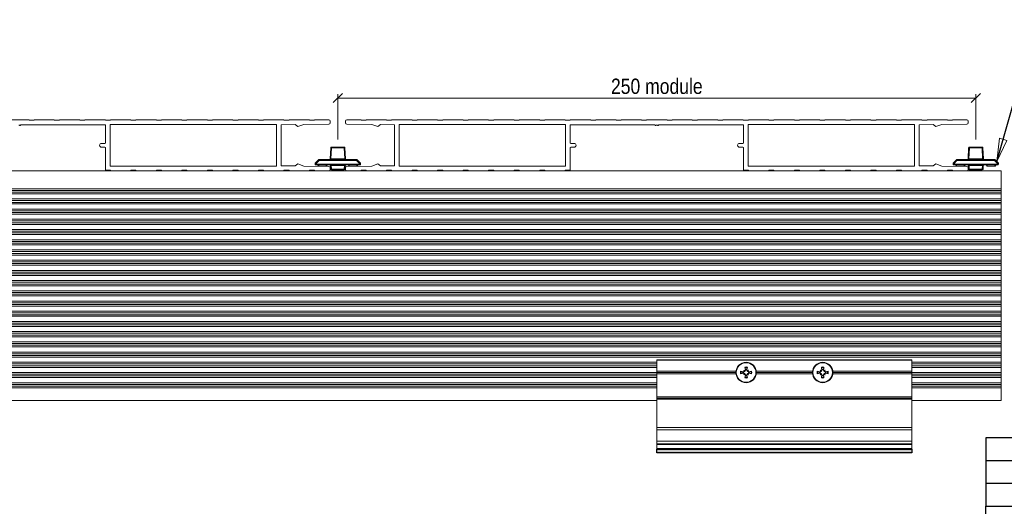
# Model space of a CAD drawing. Header units: millimetres. Extents: x 15 to 3247, y -45 to 876.
# Tile 9 of 13: x 731 to 1117, y 241 to 432. Entities that reach past the tile are written whole.
import ezdxf
from ezdxf.enums import TextEntityAlignment as Align

# ---------------------------------------------------------------- set-up
doc = ezdxf.new("R2010")
doc.units = ezdxf.units.MM
doc.header["$LTSCALE"] = 3
doc.layers.get('0').update_dxf_attribs({"lineweight": 18, "true_color": 0x2a2a2a})
for name, color, linetype, lineweight in [('Dimension (ISO)', 7, 'Continuous', 5), ('Sketch Geometry (ISO)', 7, 'Continuous', 25), ('Symbol (ISO)', 7, 'Continuous', 25), ('Title (ISO)', 7, 'Continuous', 25), ('Visible (ISO)', 7, 'Continuous', 13), ('Visible Narrow (ISO)', 7, 'Continuous', 5)]:
    doc.layers.add(name, color=color, linetype=linetype, lineweight=lineweight)
doc.layers.add('Hatch (ISO)', color=7, linetype='Continuous', lineweight=13, true_color=0x400080)
doc.styles.add('_Text_Narrow_Small', font='ARIALN.TTF')
doc.styles.get("Standard").update_dxf_attribs({"font": 'tahoma.ttf'})
doc.dimstyles.new('_Dim-20', dxfattribs={"dimscale": 3, "dimtxt": 2, "dimasz": 1.2, "dimexe": 0.5, "dimexo": 1, "dimgap": 0.5, "dimtad": 1, "dimdec": 1, "dimrnd": 1e-08, "dimdsep": 46, "dimtxsty": '_Text_Narrow_Small', "dimblk": 'OBLIQUE', "dimcen": 0.09, "dimclrd": 256, "dimclre": 256, "dimclrt": 256, "dimadec": 1, "dimazin": 0, "dimtfac": 10, "dimtdec": 0, "dimtmove": 0, "dimatfit": 3, "dimldrblk": 'Filled-1', "dimfxl": 1, "dimtolj": 1, "dimlwd": 0, "dimlwe": 0, "dimarcsym": 0})
doc.dimstyles.new('_Dim-20$7', dxfattribs={"dimscale": 3, "dimtxt": 2, "dimasz": 3, "dimexe": 0.5, "dimexo": 1, "dimgap": 0.5, "dimtad": 1, "dimdec": 1, "dimrnd": 1e-08, "dimdsep": 46, "dimtxsty": '_Text_Narrow_Small', "dimblk": 'OBLIQUE', "dimcen": 0.09, "dimclrd": 256, "dimclre": 256, "dimclrt": 256, "dimadec": 1, "dimazin": 0, "dimtfac": 10, "dimtdec": 0, "dimtmove": 0, "dimatfit": 3, "dimldrblk": 'Filled-1', "dimfxl": 1, "dimtolj": 1, "dimlwd": -1, "dimlwe": 0, "dimarcsym": 0})

# ---------------------------------------------------------------- blocks, each defined once
blk = doc.blocks.new('Title Blocks MyDek-Drg_Title')
at = {"layer": 'Title (ISO)'}
for p, q in [((370, 5), (370, 80.5)), ((370, 80.5), (415, 80.5))]:
    blk.add_line(p, q, dxfattribs=at)
at = {"layer": 'Title (ISO)', "lineweight": 30, "flags": 104}
for tag, height, p in [('Proj', 2.49, (370.31, 69.85)), ('Location', 2.49, (370.31, 57.35)), ('DESCRIPTION', 2.5, (370.31, 44.85))]:
    blk.add_attdef(tag, text='', height=height, dxfattribs=at).set_placement(p, align=Align.MIDDLE_LEFT)
for tag, p in [('Initial_View_Scale', (414.41, 16.63)), ('Rev', (413.98, 8.58))]:
    blk.add_attdef(tag, text='', height=2.5, dxfattribs=at).set_placement(p, align=Align.TOP_RIGHT)
for tag, height, p in [('Chk', 2.49, (392.01, 16.63)), ('DRG_NO', 2.5, (380.87, 8.66))]:
    blk.add_attdef(tag, text='', height=height, dxfattribs=at).set_placement(p, align=Align.TOP_CENTER)
blk = doc.blocks.new('_Oblique')
at = {"color": 0, "linetype": 'ByBlock', "lineweight": -2}
blk.add_line((-0.5, -0.5), (0.5, 0.5), dxfattribs=at)
blk = doc.blocks.new('Filled-1')
at = {"color": 0}
for p, q in [((0, 0), (-1, 0.167)), ((-1, 0.167), (-1, -0.167)), ((-1, 0), (0, 0)), ((-1, -0.167), (0, 0))]:
    blk.add_line(p, q, dxfattribs=at)
at = {"color": 0, "flags": 128}
blk.add_lwpolyline([(-1, -0.167), (0, 0), (-1, 0.167), (-1, -0.167)], dxfattribs=at)
at = {"color": 0}
blk.add_solid([(-1, -0.167), (0, 0), (-1, 0.167), (-1, -0.167)], dxfattribs=at)
blk = doc.blocks.new('*D36')
at = {"layer": 'Defpoints', "color": 0, "transparency": 16777216}
for p in [(1106, 401.41), (856, 382.21), (1106, 382.21)]:
    blk.add_point(p, dxfattribs=at)
at = {"layer": 'Dimension (ISO)', "lineweight": 0, "transparency": 16777216}
for p, q in [((856, 385.21), (856, 402.91)), ((856, 401.41), (1106, 401.41)), ((1106, 385.21), (1106, 402.91))]:
    blk.add_line(p, q, dxfattribs=at)
at = {"layer": 'Dimension (ISO)', "lineweight": 0, "transparency": 16777216, "xscale": 3.600000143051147, "yscale": 3.600000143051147, "zscale": 3.600000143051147, "rotation": 180}
blk.add_blockref('_Oblique', (856, 401.41), dxfattribs=at)
at = {"layer": 'Dimension (ISO)', "lineweight": 0, "transparency": 16777216, "xscale": 3.600000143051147, "yscale": 3.600000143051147, "zscale": 3.600000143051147}
blk.add_blockref('_Oblique', (1106, 401.41), dxfattribs=at)
at = {"layer": 'Dimension (ISO)', "lineweight": 5, "transparency": 16777216, "insert": (981, 405.97), "char_height": 6, "attachment_point": 5, "style": '_Text_Narrow_Small'}
blk.add_mtext('\\A1;\\fArial Narrow|b0|i0;\\H6.0000;250 module', dxfattribs=at)
blk = doc.blocks.new('Tb_Revision')
at = {"layer": 'Sketch Geometry (ISO)'}
for p, q in [((0, 0), (0, 3)), ((0, 3), (45, 3))]:
    blk.add_line(p, q, dxfattribs=at)
at = {"layer": 'Symbol (ISO)', "lineweight": 30, "flags": 104}
for tag, p in [('Issued_for_Information', (31.55, 2.63)), ('0', (2.92, 2.63)), ('00/00/0000', (11.89, 2.63))]:
    blk.add_attdef(tag, text='', height=2, dxfattribs=at).set_placement(p, align=Align.TOP_CENTER)

msp = doc.modelspace()

# ---------------------------------------------------------------- hatches: boundary and pattern name
at = {"layer": 'Hatch (ISO)'}
msp.add_hatch(color=256, dxfattribs=at).paths.add_polyline_path([(980.999, 263.908), (980.999, 262.408), (1080.999, 262.408), (1080.999, 263.908)])

# ---------------------------------------------------------------- linework, layer by layer
at = {"layer": 'Sketch Geometry (ISO)'}
for p, q in [((980.999, 263.908), (1080.999, 263.908)), ((980.999, 262.408), (980.999, 263.908)), ((1080.999, 262.408), (980.999, 262.408)), ((1080.999, 263.908), (1080.999, 262.408))]:
    msp.add_line(p, q, dxfattribs=at)
at = {"layer": 'Visible (ISO)'}
for p, q in [((734.999, 392.908), (726.999, 392.908)), ((730.999, 390.92), (731.338, 390.708)), ((731.699, 390.908), (764.999, 390.908)), ((734.999, 392.708), (734.999, 392.908)), ((736.999, 392.708), (734.999, 392.708)), ((736.999, 392.908), (736.999, 392.708)), ((744.899, 392.908), (736.999, 392.908)), ((744.899, 392.708), (744.899, 392.908)), ((746.899, 392.708), (744.899, 392.708)), ((746.899, 392.908), (746.899, 392.708)), ((754.899, 392.908), (746.899, 392.908)), ((754.899, 392.708), (754.899, 392.908)), ((756.899, 392.708), (754.899, 392.708)), ((756.899, 392.908), (756.899, 392.708)), ((764.899, 392.908), (756.899, 392.908)), ((764.899, 392.708), (764.899, 392.908)), ((766.899, 392.708), (764.899, 392.708)), ((764.999, 390.908), (764.999, 383.908)), ((766.799, 374.708), (766.799, 391.108)), ((766.799, 391.108), (831.999, 391.108)), ((766.899, 392.908), (766.899, 392.708)), ((774.899, 392.908), (766.899, 392.908)), ((774.899, 392.708), (774.899, 392.908)), ((776.899, 392.708), (774.899, 392.708)), ((776.899, 392.908), (776.899, 392.708)), ((784.899, 392.908), (776.899, 392.908)), ((784.899, 392.708), (784.899, 392.908)), ((786.899, 392.708), (784.899, 392.708)), ((786.899, 392.908), (786.899, 392.708)), ((794.899, 392.908), (786.899, 392.908)), ((794.899, 392.708), (794.899, 392.908)), ((796.899, 392.708), (794.899, 392.708)), ((796.899, 392.908), (796.899, 392.708)), ((804.899, 392.908), (796.899, 392.908)), ((804.899, 392.708), (804.899, 392.908)), ((806.899, 392.708), (804.899, 392.708)), ((806.899, 392.908), (806.899, 392.708)), ((814.899, 392.908), (806.899, 392.908)), ((814.899, 392.708), (814.899, 392.908)), ((816.899, 392.708), (814.899, 392.708)), ((816.899, 392.908), (816.899, 392.708)), ((824.899, 392.908), (816.899, 392.908)), ((824.899, 392.708), (824.899, 392.908)), ((826.899, 392.708), (824.899, 392.708)), ((826.899, 392.908), (826.899, 392.708)), ((834.899, 392.908), (826.899, 392.908)), ((831.999, 391.108), (831.999, 374.708)), ((833.799, 390.908), (839.261, 390.994)), ((833.799, 374.908), (833.799, 390.908)), ((834.899, 392.708), (834.899, 392.908)), ((836.899, 392.708), (834.899, 392.708)), ((836.899, 392.908), (836.899, 392.708)), ((844.899, 392.908), (836.899, 392.908)), ((839.261, 390.994), (840.299, 390.211)), ((840.299, 390.211), (842.655, 391.047)), ((842.655, 391.047), (852.507, 391.201)), ((844.899, 392.708), (844.899, 392.908)), ((846.899, 392.708), (844.899, 392.708)), ((846.899, 392.908), (846.899, 392.708)), ((852.499, 392.908), (846.899, 392.908)), ((852.999, 391.7), (852.999, 392.408)), ((858.999, 392.408), (858.999, 391.7)), ((859.491, 391.201), (869.343, 391.047)), ((865.099, 392.908), (859.499, 392.908)), ((865.099, 392.708), (865.099, 392.908)), ((867.099, 392.708), (865.099, 392.708)), ((867.099, 392.908), (867.099, 392.708)), ((875.099, 392.908), (867.099, 392.908)), ((869.343, 391.047), (871.699, 390.211)), ((871.699, 390.211), (872.737, 390.994)), ((872.737, 390.994), (878.199, 390.908)), ((875.099, 392.708), (875.099, 392.908)), ((877.099, 392.708), (875.099, 392.708)), ((877.099, 392.908), (877.099, 392.708)), ((885.099, 392.908), (877.099, 392.908)), ((878.199, 390.908), (878.199, 374.908)), ((879.999, 374.708), (879.999, 391.108)), ((879.999, 391.108), (945.199, 391.108)), ((885.099, 392.708), (885.099, 392.908)), ((887.099, 392.708), (885.099, 392.708)), ((887.099, 392.908), (887.099, 392.708)), ((895.099, 392.908), (887.099, 392.908)), ((895.099, 392.708), (895.099, 392.908)), ((897.099, 392.708), (895.099, 392.708)), ((897.099, 392.908), (897.099, 392.708)), ((905.099, 392.908), (897.099, 392.908)), ((905.099, 392.708), (905.099, 392.908)), ((907.099, 392.708), (905.099, 392.708)), ((907.099, 392.908), (907.099, 392.708)), ((915.099, 392.908), (907.099, 392.908)), ((915.099, 392.708), (915.099, 392.908)), ((917.099, 392.708), (915.099, 392.708)), ((917.099, 392.908), (917.099, 392.708)), ((925.099, 392.908), (917.099, 392.908)), ((925.099, 392.708), (925.099, 392.908)), ((927.099, 392.708), (925.099, 392.708)), ((927.099, 392.908), (927.099, 392.708)), ((935.099, 392.908), (927.099, 392.908)), ((935.099, 392.708), (935.099, 392.908)), ((937.099, 392.708), (935.099, 392.708)), ((937.099, 392.908), (937.099, 392.708)), ((945.099, 392.908), (937.099, 392.908)), ((945.099, 392.708), (945.099, 392.908)), ((947.099, 392.708), (945.099, 392.708)), ((945.199, 391.108), (945.199, 374.708)), ((946.999, 390.908), (980.299, 390.908)), ((946.999, 383.908), (946.999, 390.908)), ((947.099, 392.908), (947.099, 392.708)), ((955.099, 392.908), (947.099, 392.908)), ((955.099, 392.708), (955.099, 392.908)), ((957.099, 392.708), (955.099, 392.708)), ((957.099, 392.908), (957.099, 392.708)), ((965.099, 392.908), (957.099, 392.908)), ((965.099, 392.708), (965.099, 392.908)), ((967.099, 392.708), (965.099, 392.708)), ((967.099, 392.908), (967.099, 392.708)), ((974.999, 392.908), (967.099, 392.908)), ((974.999, 392.708), (974.999, 392.908)), ((976.999, 392.708), (974.999, 392.708)), ((976.999, 392.908), (976.999, 392.708)), ((984.999, 392.908), (976.999, 392.908)), ((980.66, 390.708), (980.999, 390.92)), ((980.999, 390.92), (981.338, 390.708)), ((981.699, 390.908), (1014.999, 390.908)), ((984.999, 392.708), (984.999, 392.908)), ((986.999, 392.708), (984.999, 392.708)), ((986.999, 392.908), (986.999, 392.708)), ((994.899, 392.908), (986.999, 392.908)), ((994.899, 392.708), (994.899, 392.908)), ((996.899, 392.708), (994.899, 392.708)), ((996.899, 392.908), (996.899, 392.708)), ((1004.899, 392.908), (996.899, 392.908)), ((1004.899, 392.708), (1004.899, 392.908)), ((1006.899, 392.708), (1004.899, 392.708)), ((1006.899, 392.908), (1006.899, 392.708)), ((1014.899, 392.908), (1006.899, 392.908)), ((1014.899, 392.708), (1014.899, 392.908)), ((1016.899, 392.708), (1014.899, 392.708)), ((1014.999, 390.908), (1014.999, 383.908)), ((1016.799, 374.708), (1016.799, 391.108)), ((1016.799, 391.108), (1081.999, 391.108)), ((1016.899, 392.908), (1016.899, 392.708)), ((1024.899, 392.908), (1016.899, 392.908)), ((1024.899, 392.708), (1024.899, 392.908)), ((1026.899, 392.708), (1024.899, 392.708)), ((1026.899, 392.908), (1026.899, 392.708)), ((1034.899, 392.908), (1026.899, 392.908)), ((1034.899, 392.708), (1034.899, 392.908)), ((1036.899, 392.708), (1034.899, 392.708)), ((1036.899, 392.908), (1036.899, 392.708)), ((1044.899, 392.908), (1036.899, 392.908)), ((1044.899, 392.708), (1044.899, 392.908)), ((1046.899, 392.708), (1044.899, 392.708)), ((1046.899, 392.908), (1046.899, 392.708)), ((1054.899, 392.908), (1046.899, 392.908)), ((1054.899, 392.708), (1054.899, 392.908)), ((1056.899, 392.708), (1054.899, 392.708)), ((1056.899, 392.908), (1056.899, 392.708)), ((1064.899, 392.908), (1056.899, 392.908)), ((1064.899, 392.708), (1064.899, 392.908)), ((1066.899, 392.708), (1064.899, 392.708)), ((1066.899, 392.908), (1066.899, 392.708)), ((1074.899, 392.908), (1066.899, 392.908)), ((1074.899, 392.708), (1074.899, 392.908)), ((1076.899, 392.708), (1074.899, 392.708)), ((1076.899, 392.908), (1076.899, 392.708)), ((1084.899, 392.908), (1076.899, 392.908)), ((1081.999, 391.108), (1081.999, 374.708)), ((1083.799, 390.908), (1089.261, 390.994)), ((1083.799, 374.908), (1083.799, 390.908)), ((1084.899, 392.708), (1084.899, 392.908)), ((1086.899, 392.708), (1084.899, 392.708)), ((1086.899, 392.908), (1086.899, 392.708)), ((1094.899, 392.908), (1086.899, 392.908)), ((1089.261, 390.994), (1090.299, 390.211)), ((1090.299, 390.211), (1092.655, 391.047)), ((1092.655, 391.047), (1102.507, 391.201)), ((1094.899, 392.708), (1094.899, 392.908)), ((1096.899, 392.708), (1094.899, 392.708)), ((1096.899, 392.908), (1096.899, 392.708)), ((1102.499, 392.908), (1096.899, 392.908)), ((1102.999, 391.7), (1102.999, 392.408)), ((764.749, 383.658), (763.399, 383.658)), ((763.399, 382.158), (764.749, 382.158)), ((858.498, 382.208), (853.5, 382.208)), ((948.599, 383.658), (947.249, 383.658)), ((947.249, 382.158), (948.599, 382.158)), ((1014.749, 383.658), (1013.399, 383.658)), ((1013.399, 382.158), (1014.749, 382.158)), ((1108.498, 382.208), (1103.5, 382.208)), ((764.999, 381.908), (764.999, 373.108)), ((853.2, 381.921), (853.011, 377.595)), ((858.986, 377.595), (858.797, 381.921)), ((946.999, 373.108), (946.999, 381.908)), ((1014.999, 381.908), (1014.999, 373.108)), ((1103.2, 381.921), (1103.011, 377.595)), ((1108.986, 377.595), (1108.797, 381.921)), ((831.999, 374.708), (766.799, 374.708)), ((839.261, 374.823), (833.799, 374.908)), ((840.299, 375.606), (839.261, 374.823)), ((842.655, 374.77), (840.299, 375.606)), ((852.507, 374.616), (842.655, 374.77)), ((847.07, 375.682), (847.078, 375.495)), ((848.41, 377.216), (847.153, 375.902)), ((847.378, 375.208), (864.62, 375.208)), ((848.287, 374.708), (847.999, 375.208)), ((848.499, 374.708), (848.287, 374.708)), ((848.499, 374.708), (851.499, 374.708)), ((863.371, 377.308), (848.627, 377.308)), ((851.71, 374.708), (851.499, 374.708)), ((851.71, 374.708), (851.999, 375.208)), ((853.103, 374.921), (853.161, 373.595)), ((858.837, 373.595), (858.895, 374.921)), ((869.343, 374.77), (859.491, 374.616)), ((860.287, 374.708), (859.999, 375.208)), ((860.499, 374.708), (860.287, 374.708)), ((860.499, 374.708), (863.499, 374.708)), ((863.71, 374.708), (863.499, 374.708)), ((864.845, 375.902), (863.587, 377.216)), ((863.71, 374.708), (863.999, 375.208)), ((864.92, 375.495), (864.928, 375.682)), ((871.699, 375.606), (869.343, 374.77)), ((872.737, 374.823), (871.699, 375.606)), ((878.199, 374.908), (872.737, 374.823)), ((945.199, 374.708), (879.999, 374.708)), ((1081.999, 374.708), (1016.799, 374.708)), ((1089.261, 374.823), (1083.799, 374.908)), ((1090.299, 375.606), (1089.261, 374.823)), ((1092.655, 374.77), (1090.299, 375.606)), ((1102.507, 374.616), (1092.655, 374.77)), ((1097.07, 375.682), (1097.078, 375.495)), ((1098.41, 377.216), (1097.153, 375.902)), ((1097.378, 375.208), (1114.62, 375.208)), ((1098.287, 374.708), (1097.999, 375.208)), ((1098.499, 374.708), (1098.287, 374.708)), ((1098.499, 374.708), (1101.499, 374.708)), ((1113.371, 377.308), (1098.627, 377.308)), ((1101.71, 374.708), (1101.499, 374.708)), ((1101.71, 374.708), (1101.999, 375.208)), ((1103.103, 374.921), (1103.161, 373.595)), ((1108.837, 373.595), (1108.895, 374.921)), ((1110.287, 374.708), (1109.999, 375.208)), ((1110.499, 374.708), (1110.287, 374.708)), ((1110.499, 374.708), (1113.499, 374.708)), ((1113.71, 374.708), (1113.499, 374.708)), ((1114.845, 375.902), (1113.587, 377.216)), ((1113.71, 374.708), (1113.999, 375.208)), ((1114.92, 375.495), (1114.928, 375.682)), ((695.099, 372.908), (766.899, 372.908)), ((764.999, 373.108), (766.899, 373.108)), ((766.899, 373.108), (766.899, 372.908)), ((766.899, 372.908), (774.899, 372.908)), ((774.899, 373.108), (776.899, 373.108)), ((774.899, 372.908), (774.899, 373.108)), ((774.899, 372.908), (776.899, 372.908)), ((776.899, 373.108), (776.899, 372.908)), ((776.899, 372.908), (784.899, 372.908)), ((784.899, 373.108), (786.899, 373.108)), ((784.899, 372.908), (784.899, 373.108)), ((784.899, 372.908), (786.899, 372.908)), ((786.899, 373.108), (786.899, 372.908)), ((786.899, 372.908), (794.899, 372.908)), ((794.899, 373.108), (796.899, 373.108)), ((794.899, 372.908), (794.899, 373.108)), ((794.899, 372.908), (796.899, 372.908)), ((796.899, 373.108), (796.899, 372.908)), ((796.899, 372.908), (804.899, 372.908)), ((804.899, 373.108), (806.899, 373.108)), ((804.899, 372.908), (804.899, 373.108)), ((804.899, 372.908), (806.899, 372.908)), ((806.899, 373.108), (806.899, 372.908)), ((806.899, 372.908), (814.899, 372.908)), ((814.899, 373.108), (816.899, 373.108)), ((814.899, 372.908), (814.899, 373.108)), ((814.899, 372.908), (816.899, 372.908)), ((816.899, 373.108), (816.899, 372.908)), ((816.899, 372.908), (824.899, 372.908)), ((824.899, 373.108), (826.899, 373.108)), ((824.899, 372.908), (824.899, 373.108)), ((824.899, 372.908), (826.899, 372.908)), ((826.899, 373.108), (826.899, 372.908)), ((826.899, 372.908), (834.899, 372.908)), ((834.899, 373.108), (836.899, 373.108)), ((834.899, 372.908), (834.899, 373.108)), ((834.899, 372.908), (836.899, 372.908)), ((836.899, 373.108), (836.899, 372.908)), ((836.899, 372.908), (844.899, 372.908)), ((844.899, 373.108), (846.899, 373.108)), ((844.899, 372.908), (844.899, 373.108)), ((844.899, 372.908), (846.899, 372.908)), ((846.899, 373.108), (846.899, 372.908)), ((846.899, 372.908), (852.499, 372.908)), ((852.499, 372.908), (859.499, 372.908)), ((852.999, 373.408), (852.999, 374.116)), ((853.461, 373.308), (858.537, 373.308)), ((854.499, 373.308), (854.499, 372.908)), ((854.663, 372.908), (857.1, 373.308)), ((858.036, 373.308), (855.718, 372.908)), ((858.076, 373.231), (857.599, 372.908)), ((858.999, 374.116), (858.999, 373.408)), ((859.499, 372.908), (865.099, 372.908)), ((865.099, 373.108), (867.099, 373.108)), ((865.099, 372.908), (865.099, 373.108)), ((865.099, 372.908), (867.099, 372.908)), ((867.099, 373.108), (867.099, 372.908)), ((867.099, 372.908), (875.099, 372.908)), ((875.099, 373.108), (877.099, 373.108)), ((875.099, 372.908), (875.099, 373.108)), ((875.099, 372.908), (877.099, 372.908)), ((877.099, 373.108), (877.099, 372.908)), ((877.099, 372.908), (885.099, 372.908)), ((885.099, 373.108), (887.099, 373.108)), ((885.099, 372.908), (885.099, 373.108)), ((885.099, 372.908), (887.099, 372.908)), ((887.099, 373.108), (887.099, 372.908)), ((887.099, 372.908), (895.099, 372.908)), ((895.099, 373.108), (897.099, 373.108)), ((895.099, 372.908), (895.099, 373.108)), ((895.099, 372.908), (897.099, 372.908)), ((897.099, 373.108), (897.099, 372.908)), ((897.099, 372.908), (905.099, 372.908)), ((905.099, 373.108), (907.099, 373.108)), ((905.099, 372.908), (905.099, 373.108)), ((905.099, 372.908), (907.099, 372.908)), ((907.099, 373.108), (907.099, 372.908)), ((907.099, 372.908), (915.099, 372.908)), ((915.099, 373.108), (917.099, 373.108)), ((915.099, 372.908), (915.099, 373.108)), ((915.099, 372.908), (917.099, 372.908)), ((917.099, 373.108), (917.099, 372.908)), ((917.099, 372.908), (925.099, 372.908)), ((925.099, 373.108), (927.099, 373.108)), ((925.099, 372.908), (925.099, 373.108)), ((925.099, 372.908), (927.099, 372.908)), ((927.099, 373.108), (927.099, 372.908)), ((927.099, 372.908), (935.099, 372.908)), ((935.099, 373.108), (937.099, 373.108)), ((935.099, 372.908), (935.099, 373.108)), ((935.099, 372.908), (937.099, 372.908)), ((937.099, 373.108), (937.099, 372.908)), ((937.099, 372.908), (945.099, 372.908)), ((945.099, 373.108), (946.999, 373.108)), ((945.099, 372.908), (945.099, 373.108)), ((945.099, 372.908), (1016.899, 372.908)), ((1014.999, 373.108), (1016.899, 373.108)), ((1016.899, 373.108), (1016.899, 372.908)), ((1016.899, 372.908), (1024.899, 372.908)), ((1024.899, 373.108), (1026.899, 373.108)), ((1024.899, 372.908), (1024.899, 373.108)), ((1024.899, 372.908), (1026.899, 372.908)), ((1026.899, 373.108), (1026.899, 372.908)), ((1026.899, 372.908), (1034.899, 372.908)), ((1034.899, 373.108), (1036.899, 373.108)), ((1034.899, 372.908), (1034.899, 373.108)), ((1034.899, 372.908), (1036.899, 372.908)), ((1036.899, 373.108), (1036.899, 372.908)), ((1036.899, 372.908), (1044.899, 372.908)), ((1044.899, 373.108), (1046.899, 373.108)), ((1044.899, 372.908), (1044.899, 373.108)), ((1044.899, 372.908), (1046.899, 372.908)), ((1046.899, 373.108), (1046.899, 372.908)), ((1046.899, 372.908), (1054.899, 372.908)), ((1054.899, 373.108), (1056.899, 373.108)), ((1054.899, 372.908), (1054.899, 373.108)), ((1054.899, 372.908), (1056.899, 372.908)), ((1056.899, 373.108), (1056.899, 372.908)), ((1056.899, 372.908), (1064.899, 372.908)), ((1064.899, 373.108), (1066.899, 373.108)), ((1064.899, 372.908), (1064.899, 373.108)), ((1064.899, 372.908), (1066.899, 372.908)), ((1066.899, 373.108), (1066.899, 372.908)), ((1066.899, 372.908), (1074.899, 372.908)), ((1074.899, 373.108), (1076.899, 373.108)), ((1074.899, 372.908), (1074.899, 373.108)), ((1074.899, 372.908), (1076.899, 372.908)), ((1076.899, 373.108), (1076.899, 372.908)), ((1076.899, 372.908), (1084.899, 372.908)), ((1084.899, 373.108), (1086.899, 373.108)), ((1084.899, 372.908), (1084.899, 373.108)), ((1084.899, 372.908), (1086.899, 372.908)), ((1086.899, 373.108), (1086.899, 372.908)), ((1086.899, 372.908), (1094.899, 372.908)), ((1094.899, 373.108), (1096.899, 373.108)), ((1094.899, 372.908), (1094.899, 373.108)), ((1094.899, 372.908), (1096.899, 372.908)), ((1096.899, 373.108), (1096.899, 372.908)), ((1096.899, 372.908), (1102.499, 372.908)), ((1102.499, 372.908), (1115.999, 372.908)), ((1102.999, 373.408), (1102.999, 374.116)), ((1103.461, 373.308), (1108.537, 373.308)), ((1104.499, 373.308), (1104.499, 372.908)), ((1104.663, 372.908), (1107.1, 373.308)), ((1108.036, 373.308), (1105.718, 372.908)), ((1108.076, 373.231), (1107.599, 372.908)), ((1115.999, 372.908), (1115.999, 365.908)), ((345.999, 365.908), (1115.999, 365.908)), ((345.999, 363.908), (1115.999, 363.908)), ((1115.999, 365.908), (1115.999, 365.257)), ((1115.999, 364.556), (1115.999, 365.257)), ((1115.999, 364.556), (1115.999, 363.908)), ((1115.999, 363.908), (1115.999, 361.908)), ((345.999, 361.908), (1115.999, 361.908)), ((345.999, 359.908), (1115.999, 359.908)), ((1115.999, 361.908), (1115.999, 361.257)), ((1115.999, 360.556), (1115.999, 361.257)), ((1115.999, 360.556), (1115.999, 359.908)), ((1115.999, 359.908), (1115.999, 357.908)), ((345.999, 357.908), (1115.999, 357.908)), ((345.999, 355.908), (1115.999, 355.908)), ((1115.999, 357.908), (1115.999, 357.257)), ((1115.999, 356.556), (1115.999, 357.257)), ((1115.999, 356.556), (1115.999, 355.908)), ((1115.999, 355.908), (1115.999, 353.908)), ((345.999, 353.908), (1115.999, 353.908)), ((345.999, 351.908), (1115.999, 351.908)), ((1115.999, 353.908), (1115.999, 353.257)), ((1115.999, 352.556), (1115.999, 353.257)), ((1115.999, 352.556), (1115.999, 351.908)), ((1115.999, 351.908), (1115.999, 349.908)), ((345.999, 349.908), (1115.999, 349.908)), ((345.999, 347.908), (1115.999, 347.908)), ((1115.999, 349.908), (1115.999, 349.257)), ((1115.999, 348.556), (1115.999, 349.257)), ((1115.999, 348.556), (1115.999, 347.908)), ((1115.999, 347.908), (1115.999, 345.908)), ((345.999, 345.908), (1115.999, 345.908)), ((345.999, 343.908), (1115.999, 343.908)), ((1115.999, 345.908), (1115.999, 345.257)), ((1115.999, 344.556), (1115.999, 345.257)), ((1115.999, 344.556), (1115.999, 343.908)), ((1115.999, 343.908), (1115.999, 341.908)), ((345.999, 341.908), (1115.999, 341.908)), ((345.999, 339.908), (1115.999, 339.908)), ((1115.999, 341.908), (1115.999, 341.257)), ((1115.999, 340.556), (1115.999, 341.257)), ((1115.999, 340.556), (1115.999, 339.908)), ((1115.999, 339.908), (1115.999, 337.908)), ((345.999, 337.908), (1115.999, 337.908)), ((345.999, 335.908), (1115.999, 335.908)), ((1115.999, 337.908), (1115.999, 337.257)), ((1115.999, 336.556), (1115.999, 337.257)), ((1115.999, 336.556), (1115.999, 335.908)), ((1115.999, 335.908), (1115.999, 333.908)), ((345.999, 333.908), (1115.999, 333.908)), ((345.999, 331.908), (1115.999, 331.908)), ((1115.999, 333.908), (1115.999, 333.257)), ((1115.999, 332.556), (1115.999, 333.257)), ((1115.999, 332.556), (1115.999, 331.908)), ((1115.999, 331.908), (1115.999, 329.908)), ((345.999, 329.908), (1115.999, 329.908)), ((1115.999, 329.908), (1115.999, 329.257)), ((1115.999, 328.556), (1115.999, 329.257)), ((1115.999, 328.556), (1115.999, 327.908)), ((345.999, 327.908), (1115.999, 327.908)), ((345.999, 325.908), (1115.999, 325.908)), ((1115.999, 327.908), (1115.999, 325.908)), ((1115.999, 325.908), (1115.999, 325.257)), ((1115.999, 324.556), (1115.999, 325.257)), ((1115.999, 324.556), (1115.999, 323.908)), ((345.999, 323.908), (1115.999, 323.908)), ((345.999, 321.908), (1115.999, 321.908)), ((1115.999, 323.908), (1115.999, 321.908)), ((1115.999, 321.908), (1115.999, 321.257)), ((1115.999, 320.556), (1115.999, 321.257)), ((1115.999, 320.556), (1115.999, 319.908)), ((345.999, 319.908), (1115.999, 319.908)), ((345.999, 317.908), (1115.999, 317.908)), ((1115.999, 319.908), (1115.999, 317.908)), ((1115.999, 317.908), (1115.999, 317.257)), ((1115.999, 316.556), (1115.999, 317.257)), ((1115.999, 316.556), (1115.999, 315.908)), ((345.999, 315.908), (1115.999, 315.908)), ((345.999, 313.908), (1115.999, 313.908)), ((1115.999, 315.908), (1115.999, 313.908)), ((1115.999, 313.908), (1115.999, 313.257)), ((1115.999, 312.556), (1115.999, 313.257)), ((1115.999, 312.556), (1115.999, 311.908)), ((345.999, 311.908), (1115.999, 311.908)), ((345.999, 309.908), (1115.999, 309.908)), ((1115.999, 311.908), (1115.999, 309.908)), ((1115.999, 309.908), (1115.999, 309.257)), ((1115.999, 308.556), (1115.999, 309.257)), ((345.999, 307.908), (1115.999, 307.908)), ((345.999, 305.908), (1115.999, 305.908)), ((1115.999, 308.556), (1115.999, 307.908)), ((1115.999, 307.908), (1115.999, 305.908)), ((1115.999, 305.908), (1115.999, 305.257)), ((1115.999, 304.556), (1115.999, 305.257)), ((345.999, 303.908), (1115.999, 303.908)), ((345.999, 301.908), (1115.999, 301.908)), ((1115.999, 304.556), (1115.999, 303.908)), ((1115.999, 303.908), (1115.999, 301.908)), ((1115.999, 301.908), (1115.999, 301.257)), ((1115.999, 300.556), (1115.999, 301.257)), ((345.999, 299.908), (1115.999, 299.908)), ((530.999, 297.908), (980.999, 297.908)), ((980.999, 298.708), (980.999, 298.908)), ((1080.999, 298.908), (980.999, 298.908)), ((980.999, 294.408), (980.999, 298.708)), ((1080.999, 298.908), (1080.999, 298.708)), ((1080.999, 298.708), (1080.999, 294.408)), ((1080.999, 297.908), (1115.999, 297.908)), ((1115.999, 300.556), (1115.999, 299.908)), ((1115.999, 299.908), (1115.999, 297.908)), ((1115.999, 297.908), (1115.999, 297.257)), ((1115.999, 296.556), (1115.999, 297.257)), ((530.999, 295.908), (980.999, 295.908)), ((530.999, 293.908), (980.999, 293.908)), ((980.999, 293.908), (980.999, 294.408)), ((980.999, 294.408), (1012.03, 294.408)), ((980.999, 293.408), (980.999, 293.908)), ((980.999, 293.908), (1011.999, 293.908)), ((980.999, 284.408), (980.999, 293.408)), ((1012.03, 293.408), (980.999, 293.408)), ((1013.86, 294.393), (1014.108, 294.338)), ((1014.108, 293.479), (1013.86, 293.423)), ((1014.769, 294.09), (1014.108, 294.338)), ((1014.108, 293.479), (1014.769, 293.727)), ((1014.923, 294.053), (1014.769, 294.09)), ((1014.769, 293.727), (1014.923, 293.763)), ((1015.473, 294.434), (1014.923, 294.053)), ((1014.923, 293.763), (1015.473, 293.382)), ((1015.296, 294.502), (1014.953, 294.214)), ((1014.953, 293.602), (1015.296, 293.314)), ((1015.066, 294.841), (1015.275, 294.632)), ((1015.275, 294.632), (1015.473, 294.434)), ((1015.275, 293.185), (1015.473, 293.382)), ((1015.693, 294.954), (1015.405, 294.611)), ((1015.854, 294.984), (1015.473, 294.434)), ((1015.473, 293.382), (1015.854, 292.833)), ((1015.569, 295.799), (1015.514, 296.047)), ((1015.569, 295.799), (1015.818, 295.138)), ((1015.818, 295.138), (1015.854, 294.984)), ((1016.144, 294.984), (1016.18, 295.138)), ((1016.525, 294.434), (1016.144, 294.984)), ((1016.144, 292.833), (1016.525, 293.382)), ((1016.18, 295.138), (1016.428, 295.799)), ((1016.593, 294.611), (1016.305, 294.954)), ((1016.484, 296.047), (1016.428, 295.799)), ((1016.723, 294.632), (1016.525, 294.434)), ((1017.074, 294.053), (1016.525, 294.434)), ((1016.525, 293.382), (1017.074, 293.763)), ((1016.723, 293.185), (1016.525, 293.382)), ((1017.044, 294.214), (1016.702, 294.502)), ((1016.702, 293.314), (1017.044, 293.602)), ((1016.932, 294.841), (1016.723, 294.632)), ((1017.229, 294.09), (1017.074, 294.053)), ((1017.074, 293.763), (1017.229, 293.727)), ((1017.89, 294.338), (1017.229, 294.09)), ((1017.229, 293.727), (1017.89, 293.479)), ((1017.89, 294.338), (1018.137, 294.393)), ((1018.137, 293.423), (1017.89, 293.479)), ((1019.967, 294.408), (1042.03, 294.408)), ((1042.03, 293.408), (1019.967, 293.408)), ((1019.999, 293.908), (1041.999, 293.908)), ((1043.86, 294.393), (1044.108, 294.338)), ((1044.108, 293.479), (1043.86, 293.423)), ((1044.769, 294.09), (1044.108, 294.338)), ((1044.108, 293.479), (1044.769, 293.727)), ((1044.923, 294.053), (1044.769, 294.09)), ((1044.769, 293.727), (1044.923, 293.763)), ((1045.473, 294.434), (1044.923, 294.053)), ((1044.923, 293.763), (1045.473, 293.382)), ((1045.296, 294.502), (1044.953, 294.214)), ((1044.953, 293.602), (1045.296, 293.314)), ((1045.066, 294.841), (1045.275, 294.632)), ((1045.275, 294.632), (1045.473, 294.434)), ((1045.275, 293.185), (1045.473, 293.382)), ((1045.693, 294.954), (1045.405, 294.611)), ((1045.854, 294.984), (1045.473, 294.434)), ((1045.473, 293.382), (1045.854, 292.833)), ((1045.569, 295.799), (1045.514, 296.047)), ((1045.569, 295.799), (1045.818, 295.138)), ((1045.818, 295.138), (1045.854, 294.984)), ((1046.144, 294.984), (1046.18, 295.138)), ((1046.525, 294.434), (1046.144, 294.984)), ((1046.144, 292.833), (1046.525, 293.382)), ((1046.18, 295.138), (1046.428, 295.799)), ((1046.593, 294.611), (1046.305, 294.954)), ((1046.484, 296.047), (1046.428, 295.799)), ((1046.723, 294.632), (1046.525, 294.434)), ((1047.074, 294.053), (1046.525, 294.434)), ((1046.525, 293.382), (1047.074, 293.763)), ((1046.723, 293.185), (1046.525, 293.382)), ((1047.044, 294.214), (1046.702, 294.502)), ((1046.702, 293.314), (1047.044, 293.602)), ((1046.932, 294.841), (1046.723, 294.632)), ((1047.229, 294.09), (1047.074, 294.053)), ((1047.074, 293.763), (1047.229, 293.727)), ((1047.89, 294.338), (1047.229, 294.09)), ((1047.229, 293.727), (1047.89, 293.479)), ((1047.89, 294.338), (1048.137, 294.393)), ((1048.137, 293.423), (1047.89, 293.479)), ((1049.967, 294.408), (1080.999, 294.408)), ((1080.999, 293.408), (1049.967, 293.408)), ((1049.999, 293.908), (1080.999, 293.908)), ((1080.999, 295.908), (1115.999, 295.908)), ((1080.999, 294.408), (1080.999, 293.908)), ((1080.999, 293.908), (1115.999, 293.908)), ((1080.999, 293.908), (1080.999, 293.408)), ((1080.999, 293.408), (1080.999, 284.408)), ((1115.999, 296.556), (1115.999, 295.908)), ((1115.999, 295.908), (1115.999, 293.908)), ((1115.999, 293.908), (1115.999, 293.257)), ((1115.999, 292.556), (1115.999, 293.257)), ((530.999, 291.908), (980.999, 291.908)), ((530.999, 289.908), (980.999, 289.908)), ((1015.066, 292.975), (1015.275, 293.185)), ((1015.405, 293.205), (1015.693, 292.863)), ((1015.514, 291.77), (1015.569, 292.017)), ((1015.818, 292.678), (1015.569, 292.017)), ((1015.854, 292.833), (1015.818, 292.678)), ((1016.18, 292.678), (1016.144, 292.833)), ((1016.428, 292.017), (1016.18, 292.678)), ((1016.305, 292.863), (1016.593, 293.205)), ((1016.428, 292.017), (1016.484, 291.77)), ((1016.932, 292.975), (1016.723, 293.185)), ((1045.066, 292.975), (1045.275, 293.185)), ((1045.405, 293.205), (1045.693, 292.863)), ((1045.514, 291.77), (1045.569, 292.017)), ((1045.818, 292.678), (1045.569, 292.017)), ((1045.854, 292.833), (1045.818, 292.678)), ((1046.18, 292.678), (1046.144, 292.833)), ((1046.428, 292.017), (1046.18, 292.678)), ((1046.305, 292.863), (1046.593, 293.205)), ((1046.428, 292.017), (1046.484, 291.77)), ((1046.932, 292.975), (1046.723, 293.185)), ((1080.999, 291.908), (1115.999, 291.908)), ((1080.999, 289.908), (1115.999, 289.908)), ((1115.999, 292.556), (1115.999, 291.908)), ((1115.999, 291.908), (1115.999, 289.908)), ((1115.999, 289.908), (1115.999, 289.257)), ((530.999, 287.908), (980.999, 287.908)), ((1080.999, 287.908), (1115.999, 287.908)), ((1115.999, 288.556), (1115.999, 289.257)), ((1115.999, 288.556), (1115.999, 287.908)), ((1115.999, 287.908), (1115.999, 282.908)), ((530.999, 282.908), (980.999, 282.908)), ((980.999, 283.908), (980.999, 284.408)), ((980.999, 284.408), (1080.999, 284.408)), ((980.999, 283.408), (980.999, 283.908)), ((980.999, 283.908), (1080.999, 283.908)), ((980.999, 272.38), (980.999, 283.408)), ((1080.999, 283.408), (980.999, 283.408)), ((1080.999, 284.408), (1080.999, 283.908)), ((1080.999, 283.908), (1080.999, 283.408)), ((1080.999, 283.408), (1080.999, 272.38)), ((1080.999, 282.908), (1115.999, 282.908)), ((980.999, 272.38), (980.999, 271.486)), ((980.999, 271.486), (980.999, 267.014)), ((1080.999, 271.486), (1080.999, 272.38)), ((1080.999, 267.014), (1080.999, 271.486)), ((980.999, 267.014), (980.999, 265.908)), ((1080.999, 265.908), (1080.999, 267.014)), ((1080.999, 265.908), (980.999, 265.908)), ((980.999, 265.708), (980.999, 265.908)), ((980.999, 264.108), (980.999, 265.708)), ((980.999, 263.908), (980.999, 264.108)), ((980.999, 263.908), (1080.999, 263.908)), ((980.999, 263.908), (980.999, 262.408)), ((1080.999, 262.408), (980.999, 262.408)), ((1080.999, 265.908), (1080.999, 265.708)), ((1080.999, 265.708), (1080.999, 264.108)), ((1080.999, 264.108), (1080.999, 263.908)), ((1080.999, 263.908), (1080.999, 262.408))]:
    msp.add_line(p, q, dxfattribs=at)
for centre, radius in [((1015.999, 293.908), 4), ((1015.999, 293.908), 3.839), ((1045.999, 293.908), 4), ((1045.999, 293.908), 3.839)]:
    msp.add_circle(centre, radius, dxfattribs=at)
for centre, radius, start, end in [((731.463, 390.908), 0.236, 238.00773, 0), ((852.499, 392.408), 0.5, 0, 90), ((852.499, 391.7), 0.5, 270.89517, 0), ((859.499, 392.408), 0.5, 90, 180), ((859.499, 391.7), 0.5, 180, 269.10483), ((980.535, 390.908), 0.236, 180, 301.99227), ((981.463, 390.908), 0.236, 238.00773, 0), ((1102.499, 392.408), 0.5, 0, 90), ((1102.499, 391.7), 0.5, 270.89517, 0), ((763.399, 382.908), 0.75, 90, 270), ((764.749, 383.908), 0.25, 270, 0), ((764.749, 381.908), 0.25, 0, 90), ((853.5, 381.908), 0.3, 90, 177.5), ((858.498, 381.908), 0.3, 2.5, 90), ((947.249, 383.908), 0.25, 180, 270), ((947.249, 381.908), 0.25, 90, 180), ((948.599, 382.908), 0.75, 270, 90), ((1013.399, 382.908), 0.75, 90, 270), ((1014.749, 383.908), 0.25, 270, 0), ((1014.749, 381.908), 0.25, 0, 90), ((1103.5, 381.908), 0.3, 90, 177.5), ((1108.498, 381.908), 0.3, 2.5, 90), ((847.37, 375.695), 0.3, 136.25, 182.5), ((847.378, 375.508), 0.3, 182.5, 270), ((848.627, 377.008), 0.3, 90, 136.25), ((852.499, 374.116), 0.5, 0, 89.10483), ((852.712, 377.608), 0.3, 270, 357.5), ((852.803, 374.908), 0.3, 2.5, 90), ((859.194, 374.908), 0.3, 90, 177.5), ((859.286, 377.608), 0.3, 182.5, 270), ((859.499, 374.116), 0.5, 90.89517, 180), ((863.371, 377.008), 0.3, 43.75, 90), ((864.62, 375.508), 0.3, 270, 357.5), ((864.628, 375.695), 0.3, 357.5, 43.75), ((1097.37, 375.695), 0.3, 136.25, 182.5), ((1097.378, 375.508), 0.3, 182.5, 270), ((1098.627, 377.008), 0.3, 90, 136.25), ((1102.499, 374.116), 0.5, 0, 89.10483), ((1102.712, 377.608), 0.3, 270, 357.5), ((1102.803, 374.908), 0.3, 2.5, 90), ((1109.194, 374.908), 0.3, 90, 177.5), ((1109.286, 377.608), 0.3, 182.5, 270), ((1113.371, 377.008), 0.3, 43.75, 90), ((1114.62, 375.508), 0.3, 270, 357.5), ((1114.628, 375.695), 0.3, 357.5, 43.75), ((852.499, 373.408), 0.5, 270, 0), ((853.461, 373.608), 0.3, 182.5, 270), ((858.537, 373.608), 0.3, 270, 357.5), ((859.499, 373.408), 0.5, 180, 270), ((1102.499, 373.408), 0.5, 270, 0), ((1103.461, 373.608), 0.3, 182.5, 270), ((1108.537, 373.608), 0.3, 270, 357.5), ((1015.999, 293.908), 1.243, 171.6158, 188.3842), ((1015.999, 293.908), 1.243, 81.6158, 98.3842), ((1015.999, 293.908), 1.243, 351.6158, 8.3842), ((1045.999, 293.908), 1.243, 171.6158, 188.3842), ((1045.999, 293.908), 1.243, 81.6158, 98.3842), ((1045.999, 293.908), 1.243, 351.6158, 8.3842), ((1015.999, 293.908), 1.243, 261.6158, 278.3842), ((1045.999, 293.908), 1.243, 261.6158, 278.3842)]:
    msp.add_arc(centre, radius, start, end, dxfattribs=at)
for centre, major_axis, ratio, start_param, end_param in [((1015.916, 293.467), (-6.373, 1.194), 0.0871557, 4.8803193, 5.0571339), ((1015.916, 294.35), (6.373, 1.194), 0.0871557, 4.3676441, 4.5444586), ((1014.292, 291.86), (4.399, -3.664), 0.5, 1.7298279, 1.8023699), ((1018.047, 295.615), (-3.664, 4.399), 0.5, 1.3392228, 1.4117648), ((1018.047, 292.202), (3.664, 4.399), 0.5, 1.7298279, 1.8023699), ((1015.382, 294.87), (-0.167, -0.2), 0.9884519, 0.2754868, 0.7885743), ((1015.037, 294.525), (-0.2, -0.167), 0.9884519, 2.3530184, 2.8661059), ((1015.037, 293.291), (0.2, -0.167), 0.9884519, 0.2754868, 0.7885743), ((1016.44, 293.991), (1.194, -6.373), 0.0871557, 4.3676441, 4.5444586), ((1015.557, 293.991), (1.194, 6.373), 0.0871557, 4.8803193, 5.0571339), ((1017.705, 291.86), (4.399, 3.664), 0.5, 1.3392228, 1.4117648), ((1016.616, 294.87), (-0.167, 0.2), 0.9884519, 2.3530184, 2.8661059), ((1016.96, 294.525), (-0.2, 0.167), 0.9884519, 0.2754868, 0.7885743), ((1016.96, 293.291), (0.2, 0.167), 0.9884519, 2.3530184, 2.8661059), ((1013.95, 295.615), (-3.664, -4.399), 0.5, 1.7298279, 1.8023699), ((1013.95, 292.202), (3.664, -4.399), 0.5, 1.3392228, 1.4117648), ((1016.082, 293.467), (-6.373, -1.194), 0.0871557, 4.3676441, 4.5444586), ((1016.082, 294.35), (6.373, -1.194), 0.0871557, 4.8803193, 5.0571339), ((1045.916, 293.467), (-6.373, 1.194), 0.0871557, 4.8803193, 5.0571339), ((1045.916, 294.35), (6.373, 1.194), 0.0871557, 4.3676441, 4.5444586), ((1044.292, 291.86), (4.399, -3.664), 0.5, 1.7298279, 1.8023699), ((1048.047, 295.615), (-3.664, 4.399), 0.5, 1.3392228, 1.4117648), ((1048.047, 292.202), (3.664, 4.399), 0.5, 1.7298279, 1.8023699), ((1045.382, 294.87), (-0.167, -0.2), 0.9884519, 0.2754868, 0.7885743), ((1045.037, 294.525), (-0.2, -0.167), 0.9884519, 2.3530184, 2.8661059), ((1045.037, 293.291), (0.2, -0.167), 0.9884519, 0.2754868, 0.7885743), ((1046.44, 293.991), (1.194, -6.373), 0.0871557, 4.3676441, 4.5444586), ((1045.557, 293.991), (1.194, 6.373), 0.0871557, 4.8803193, 5.0571339), ((1047.705, 291.86), (4.399, 3.664), 0.5, 1.3392228, 1.4117648), ((1046.616, 294.87), (-0.167, 0.2), 0.9884519, 2.3530184, 2.8661059), ((1046.96, 294.525), (-0.2, 0.167), 0.9884519, 0.2754868, 0.7885743), ((1046.96, 293.291), (0.2, 0.167), 0.9884519, 2.3530184, 2.8661059), ((1043.95, 295.615), (-3.664, -4.399), 0.5, 1.7298279, 1.8023699), ((1043.95, 292.202), (3.664, -4.399), 0.5, 1.3392228, 1.4117648), ((1046.082, 293.467), (-6.373, -1.194), 0.0871557, 4.3676441, 4.5444586), ((1046.082, 294.35), (6.373, -1.194), 0.0871557, 4.8803193, 5.0571339), ((1014.292, 295.957), (-4.399, -3.664), 0.5, 1.3392228, 1.4117648), ((1015.382, 292.947), (0.167, -0.2), 0.9884519, 2.3530184, 2.8661059), ((1016.44, 293.826), (-1.194, -6.373), 0.0871557, 4.8803193, 5.0571339), ((1015.557, 293.826), (-1.194, 6.373), 0.0871557, 4.3676441, 4.5444586), ((1016.616, 292.947), (0.167, 0.2), 0.9884519, 0.2754868, 0.7885743), ((1017.705, 295.957), (-4.399, 3.664), 0.5, 1.7298279, 1.8023699), ((1044.292, 295.957), (-4.399, -3.664), 0.5, 1.3392228, 1.4117648), ((1045.382, 292.947), (0.167, -0.2), 0.9884519, 2.3530184, 2.8661059), ((1046.44, 293.826), (-1.194, -6.373), 0.0871557, 4.8803193, 5.0571339), ((1045.557, 293.826), (-1.194, 6.373), 0.0871557, 4.3676441, 4.5444586), ((1046.616, 292.947), (0.167, 0.2), 0.9884519, 0.2754868, 0.7885743), ((1047.705, 295.957), (-4.399, 3.664), 0.5, 1.7298279, 1.8023699)]:
    msp.add_ellipse(centre, major_axis=major_axis, ratio=ratio, start_param=start_param, end_param=end_param, dxfattribs=at)
at = {"layer": 'Visible Narrow (ISO)'}
for p, q in [((853.5, 382.208), (853.5, 381.921)), ((858.498, 381.921), (858.498, 382.208)), ((1103.5, 382.208), (1103.5, 381.921)), ((1108.498, 381.921), (1108.498, 382.208)), ((853.311, 377.595), (853.5, 381.921)), ((853.5, 381.921), (858.498, 381.921)), ((858.498, 381.921), (858.687, 377.595)), ((1103.311, 377.595), (1103.5, 381.921)), ((1103.5, 381.921), (1108.498, 381.921)), ((1108.498, 381.921), (1108.687, 377.595)), ((847.37, 375.682), (848.627, 376.995)), ((847.378, 375.495), (847.37, 375.682)), ((847.378, 375.495), (847.378, 375.208)), ((864.62, 375.495), (847.378, 375.495)), ((848.499, 375.208), (848.499, 374.708)), ((848.627, 377.308), (848.627, 376.995)), ((848.627, 376.995), (863.371, 376.995)), ((851.499, 375.208), (851.499, 374.708)), ((853.311, 377.595), (853.311, 377.308)), ((858.687, 377.595), (853.311, 377.595)), ((853.403, 375.208), (853.403, 374.921)), ((853.403, 374.921), (858.595, 374.921)), ((853.461, 373.595), (853.403, 374.921)), ((858.595, 374.921), (858.537, 373.595)), ((858.595, 374.921), (858.595, 375.208)), ((858.687, 377.308), (858.687, 377.595)), ((860.499, 375.208), (860.499, 374.708)), ((863.371, 376.995), (863.371, 377.308)), ((863.371, 376.995), (864.628, 375.682)), ((863.499, 375.208), (863.499, 374.708)), ((864.628, 375.682), (864.62, 375.495)), ((864.62, 375.208), (864.62, 375.495)), ((1097.37, 375.682), (1098.627, 376.995)), ((1097.378, 375.495), (1097.37, 375.682)), ((1097.378, 375.495), (1097.378, 375.208)), ((1114.62, 375.495), (1097.378, 375.495)), ((1098.499, 375.208), (1098.499, 374.708)), ((1098.627, 377.308), (1098.627, 376.995)), ((1098.627, 376.995), (1113.371, 376.995)), ((1101.499, 375.208), (1101.499, 374.708)), ((1103.311, 377.595), (1103.311, 377.308)), ((1108.687, 377.595), (1103.311, 377.595)), ((1103.403, 375.208), (1103.403, 374.921)), ((1103.403, 374.921), (1108.595, 374.921)), ((1103.461, 373.595), (1103.403, 374.921)), ((1108.595, 374.921), (1108.537, 373.595)), ((1108.595, 374.921), (1108.595, 375.208)), ((1108.687, 377.308), (1108.687, 377.595)), ((1110.499, 375.208), (1110.499, 374.708)), ((1113.371, 376.995), (1113.371, 377.308)), ((1113.371, 376.995), (1114.628, 375.682)), ((1113.499, 375.208), (1113.499, 374.708)), ((1114.628, 375.682), (1114.62, 375.495)), ((1114.62, 375.208), (1114.62, 375.495)), ((853.461, 373.595), (853.461, 373.308)), ((858.537, 373.595), (853.461, 373.595)), ((858.537, 373.308), (858.537, 373.595)), ((1103.461, 373.595), (1103.461, 373.308)), ((1108.537, 373.595), (1103.461, 373.595)), ((1108.537, 373.308), (1108.537, 373.595)), ((345.999, 365.257), (1115.999, 365.257)), ((345.999, 364.556), (1115.999, 364.556)), ((345.999, 361.257), (1115.999, 361.257)), ((345.999, 360.556), (1115.999, 360.556)), ((345.999, 357.257), (1115.999, 357.257)), ((1115.999, 356.556), (345.999, 356.556)), ((345.999, 353.257), (1115.999, 353.257)), ((345.999, 352.556), (1115.999, 352.556)), ((345.999, 349.257), (1115.999, 349.257)), ((345.999, 348.556), (1115.999, 348.556)), ((345.999, 345.257), (1115.999, 345.257)), ((345.999, 344.556), (1115.999, 344.556)), ((345.999, 341.257), (1115.999, 341.257)), ((345.999, 340.556), (1115.999, 340.556)), ((345.999, 337.257), (1115.999, 337.257)), ((345.999, 336.556), (1115.999, 336.556)), ((345.999, 333.257), (1115.999, 333.257)), ((345.999, 332.556), (1115.999, 332.556)), ((345.999, 329.257), (1115.999, 329.257)), ((345.999, 328.556), (1115.999, 328.556)), ((345.999, 325.257), (1115.999, 325.257)), ((345.999, 324.556), (1115.999, 324.556)), ((345.999, 321.257), (1115.999, 321.257)), ((345.999, 320.556), (1115.999, 320.556)), ((345.999, 317.257), (1115.999, 317.257)), ((345.999, 316.556), (1115.999, 316.556)), ((345.999, 313.257), (1115.999, 313.257)), ((345.999, 312.556), (1115.999, 312.556)), ((345.999, 309.257), (1115.999, 309.257)), ((345.999, 308.556), (1115.999, 308.556)), ((345.999, 305.257), (1115.999, 305.257)), ((345.999, 304.556), (1115.999, 304.556)), ((345.999, 301.257), (1115.999, 301.257)), ((345.999, 300.556), (1115.999, 300.556)), ((530.999, 297.257), (980.999, 297.257)), ((980.999, 298.708), (1080.999, 298.708)), ((1080.999, 297.257), (1115.999, 297.257)), ((530.999, 296.556), (980.999, 296.556)), ((530.999, 293.257), (980.999, 293.257)), ((1014.953, 294.214), (1014.923, 294.053)), ((1014.953, 293.602), (1014.923, 293.763)), ((1015.693, 294.954), (1015.854, 294.984)), ((1016.305, 294.954), (1016.144, 294.984)), ((1017.044, 294.214), (1017.074, 294.053)), ((1017.044, 293.602), (1017.074, 293.763)), ((1044.953, 294.214), (1044.923, 294.053)), ((1044.953, 293.602), (1044.923, 293.763)), ((1045.693, 294.954), (1045.854, 294.984)), ((1046.305, 294.954), (1046.144, 294.984)), ((1047.044, 294.214), (1047.074, 294.053)), ((1047.044, 293.602), (1047.074, 293.763)), ((1080.999, 296.556), (1115.999, 296.556)), ((1080.999, 293.257), (1115.999, 293.257)), ((530.999, 292.556), (980.999, 292.556)), ((1015.693, 292.863), (1015.854, 292.833)), ((1016.305, 292.863), (1016.144, 292.833)), ((1045.693, 292.863), (1045.854, 292.833)), ((1046.305, 292.863), (1046.144, 292.833)), ((1080.999, 292.556), (1115.999, 292.556)), ((530.999, 289.257), (980.999, 289.257)), ((530.999, 288.556), (980.999, 288.556)), ((1080.999, 289.257), (1115.999, 289.257)), ((1080.999, 288.556), (1115.999, 288.556)), ((1080.999, 272.38), (980.999, 272.38)), ((980.999, 271.486), (1080.999, 271.486)), ((1080.999, 267.014), (980.999, 267.014)), ((980.999, 265.708), (1080.999, 265.708)), ((1080.999, 264.108), (980.999, 264.108))]:
    msp.add_line(p, q, dxfattribs=at)
for centre, radius, start, end in [((1015.999, 293.908), 2.193, 167.22549, 192.77451), ((1015.999, 293.908), 1.939, 167.20634, 192.79366), ((1015.999, 293.908), 2.193, 77.22549, 102.77451), ((1015.999, 293.908), 1.939, 77.20634, 102.79366), ((1015.999, 293.908), 1.939, 347.20634, 12.79366), ((1015.999, 293.908), 2.193, 347.22549, 12.77451), ((1045.999, 293.908), 2.193, 167.22549, 192.77451), ((1045.999, 293.908), 1.939, 167.20634, 192.79366), ((1045.999, 293.908), 2.193, 77.22549, 102.77451), ((1045.999, 293.908), 1.939, 77.20634, 102.79366), ((1045.999, 293.908), 1.939, 347.20634, 12.79366), ((1045.999, 293.908), 2.193, 347.22549, 12.77451), ((1015.999, 293.908), 2.193, 257.22549, 282.77451), ((1015.999, 293.908), 1.939, 257.20634, 282.79366), ((1045.999, 293.908), 2.193, 257.22549, 282.77451), ((1045.999, 293.908), 1.939, 257.20634, 282.79366)]:
    msp.add_arc(centre, radius, start, end, dxfattribs=at)
for centre, major_axis, ratio, start_param, end_param in [((853.5, 381.908), (-0.3, 0.013), 0.043578, 4.7142916, 6.2831853), ((858.498, 381.908), (0.3, 0.013), 0.043578, 0, 1.5688937), ((1103.5, 381.908), (-0.3, 0.013), 0.043578, 4.7142916, 6.2831853), ((1108.498, 381.908), (0.3, 0.013), 0.043578, 0, 1.5688937), ((847.37, 375.695), (-0.3, -0.013), 0.043578, 0, 1.5688937), ((847.378, 375.508), (-0.3, -0.013), 0.043578, 0, 1.5688937), ((847.37, 375.695), (-0.217, 0.207), 0.0315234, 0, 1.6009643), ((848.627, 377.008), (-0.217, 0.207), 0.0315234, 0, 1.6009643), ((853.312, 377.608), (-0.301, -0.013), 0.0432476, 6.2794017, 7.8482954), ((853.404, 374.908), (0.301, -0.013), 0.0432476, 1.5764826, 3.1453762), ((858.594, 374.908), (0.301, 0.013), 0.0432476, 6.2794017, 7.8482954), ((858.685, 377.608), (-0.301, 0.013), 0.0432476, 1.5764826, 3.1453762), ((863.371, 377.008), (0.217, 0.207), 0.0315234, 4.682221, 6.2831853), ((864.62, 375.508), (0.3, -0.013), 0.043578, 4.7142916, 6.2831853), ((864.628, 375.695), (0.217, 0.207), 0.0315234, 4.682221, 6.2831853), ((864.628, 375.695), (0.3, -0.013), 0.043578, 4.7142916, 6.2831853), ((1097.37, 375.695), (-0.3, -0.013), 0.043578, 0, 1.5688937), ((1097.378, 375.508), (-0.3, -0.013), 0.043578, 0, 1.5688937), ((1097.37, 375.695), (-0.217, 0.207), 0.0315234, 0, 1.6009643), ((1098.627, 377.008), (-0.217, 0.207), 0.0315234, 0, 1.6009643), ((1103.312, 377.608), (-0.301, -0.013), 0.0432476, 6.2794017, 7.8482954), ((1103.404, 374.908), (0.301, -0.013), 0.0432476, 1.5764826, 3.1453762), ((1108.594, 374.908), (0.301, 0.013), 0.0432476, 6.2794017, 7.8482954), ((1108.685, 377.608), (-0.301, 0.013), 0.0432476, 1.5764826, 3.1453762), ((1113.371, 377.008), (0.217, 0.207), 0.0315234, 4.682221, 6.2831853), ((1114.62, 375.508), (0.3, -0.013), 0.043578, 4.7142916, 6.2831853), ((1114.628, 375.695), (0.217, 0.207), 0.0315234, 4.682221, 6.2831853), ((1114.628, 375.695), (0.3, -0.013), 0.043578, 4.7142916, 6.2831853), ((853.461, 373.608), (-0.3, -0.013), 0.043578, 0, 1.5688937), ((858.537, 373.608), (0.3, -0.013), 0.043578, 4.7142916, 6.2831853), ((1103.461, 373.608), (-0.3, -0.013), 0.043578, 0, 1.5688937), ((1108.537, 373.608), (0.3, -0.013), 0.043578, 4.7142916, 6.2831853)]:
    msp.add_ellipse(centre, major_axis=major_axis, ratio=ratio, start_param=start_param, end_param=end_param, dxfattribs=at)

# ---------------------------------------------------------------- block references
at = {"xscale": 3, "yscale": 3, "zscale": 3}
for name, p in [('Tb_Revision', (1110, 259.5)), ('Tb_Revision', (1110, 250.5)), ('Tb_Revision', (1110, 241.5)), ('Title Blocks MyDek-Drg_Title', (-0.009, 0.001))]:
    msp.add_blockref(name, p, dxfattribs=at)

# ---------------------------------------------------------------- dimensions: what is measured, and where the dimension line sits
at = {"layer": 'Dimension (ISO)', "lineweight": 5}
dim = msp.add_linear_dim(base=(1105.999, 401.408), p1=(855.999, 382.208), p2=(1105.999, 382.208), angle=180, text='\\fArial Narrow|b0|i0;\\H6.0000;<> module', dimstyle='_Dim-20', override={"dimgap": 0.5, "dimdec": 1, "dimtol": 0, "dimlim": 0, "dimtp": 0, "dimtm": 0, "dimtdec": 0, "dimtofl": 0, "dimatfit": 1}, dxfattribs=at)
dim.commit()
dim.dimension.update_dxf_attribs({"geometry": '*D36', "text_midpoint": (980.999, 401.408), "dimtype": 160})

# ---------------------------------------------------------------- leaders
at = {"layer": 'Symbol (ISO)', "annotation_type": 0, "has_hookline": 1, "hookline_direction": 0, "text_width": 19.813}
msp.add_leader([(1114.216, 376.559), (1130.023, 432.093), (1139.023, 432.093)], dimstyle='_Dim-20$7', override={"dimgap": 0, "dimtad": 1}, dxfattribs=at)

doc.saveas('drawing.dxf')
